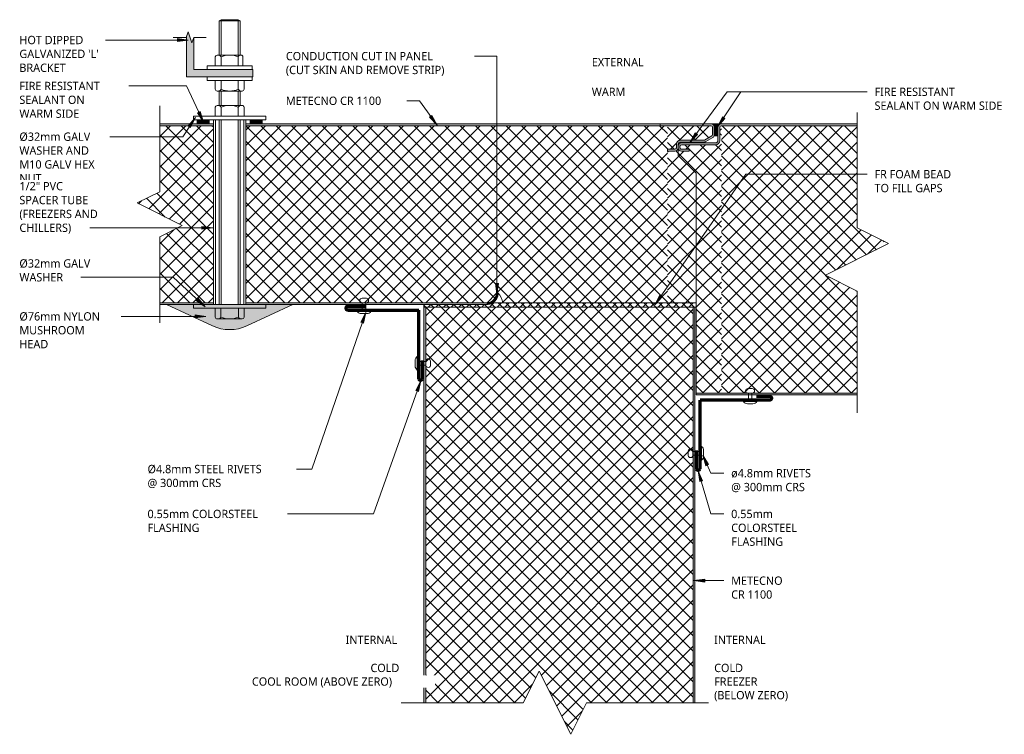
# Model space of a CAD drawing. Header units: millimetres. Extents: x 8 to 553, y -185 to 211.
import ezdxf

# ---------------------------------------------------------------- set-up
doc = ezdxf.new("R2010")
doc.units = ezdxf.units.MM
for name, color, linetype, lineweight in [('A-DETL', 90, 'Continuous', 13), ('A-DETL-GENF', 92, 'Continuous', 13), ('G-ANNO-TEXT', 231, 'Continuous', 9)]:
    doc.layers.add(name, color=color, linetype=linetype, lineweight=lineweight)
doc.styles.add('Yu Gothic', font='Yu Gothic.ttf', dxfattribs={"height": 4.6})
doc.styles.add('Yu Gothic_B', font='Yu Gothic.ttf', dxfattribs={"height": 4.6})
pattern_1 = [(45, (0, 0), (-4.24264, 4.24264), []), (135, (0, 0), (-4.24264, -4.24264), [])]

# ---------------------------------------------------------------- blocks, each defined once
blk = doc.blocks.new('Fridge Freezer Panel_Horizontal Section - 100mm-6000113-15 COOLROOM _ FREEZER CONNECTION 01')
at = {"layer": 'A-DETL-GENF'}
h = blk.add_hatch(dxfattribs=at)
h.set_pattern_fill('FP_1', color=256, style=0, pattern_type=2)
h.set_pattern_definition([(45, (39.206, -52.96), (-4.24264, 4.24264), []), (135, (39.206, -52.96), (-4.24264, -4.24264), [])])
h.paths.add_polyline_path([(154.36, 1), (154.36, 99), (124.6, 99), (124.6, 62.5), (112.1, 56.25), (137.1, 43.75), (124.6, 37.5), (124.6, 1)])
h = blk.add_hatch(color=256, dxfattribs=at)
h.paths.add_polyline_path([(154.36, 0), (154.36, 1), (124.6, 1), (124.6, 0), (153.88, 0)])
h.paths.add_polyline_path([(154.36, 99), (154.36, 100), (124.6, 100), (124.6, 99)])
for p, q in [((154.36, 100), (124.6, 100)), ((124.6, 99), (154.36, 99)), ((154.36, 100), (154.36, 0)), ((154.36, 1), (124.6, 1)), ((124.6, 0), (128.35, 0))]:
    blk.add_line(p, q, dxfattribs=at)
blk = doc.blocks.new('Fridge Freezer Panel_Horizontal Section - 100mm-6000110-15 COOLROOM _ FREEZER CONNECTION 01')
at = {"layer": 'A-DETL-GENF'}
h = blk.add_hatch(dxfattribs=at)
h.set_pattern_fill('FP_2', color=256, style=0, pattern_type=2)
h.set_pattern_definition([(225, (366.403, 52.96), (4.24264, -4.24264), []), (315, (366.403, 52.96), (4.24264, 4.24264), [])])
h.paths.add_polyline_path([(233.39, -1), (99.99, -1), (98.63, -1.18), (97.35, -1.71), (96.25, -2.55), (95.41, -3.65), (94.88, -4.93), (94.7, -6.3), (93.7, -6.3), (92.42, -4.67), (91.59, -2.95), (91.14, -1), (0, -1), (0, -99), (233.39, -99)])
h.paths.add_polyline_path([(96.65, -1), (96.64, -1), (95.54, -1.85), (94.54, -3.15), (94.54, -3.15), (95.55, -1.84), (96.64, -1)])
h = blk.add_hatch(color=256, dxfattribs=at)
h.paths.add_polyline_path([(233.39, 0), (100, 0), (100, -1), (233.39, -1)])
h.paths.add_polyline_path([(100, 0), (99.96, 0), (99.14, -0.11)])
h.paths.add_polyline_path([(98.14, -0.31), (98.13, -0.31), (97.8, -0.45)])
h.paths.add_polyline_path([(96.76, -0.91), (96.75, -0.92), (96.65, -1)])
h.paths.add_polyline_path([(233.39, -99), (4.01, -99), (4.01, -100), (233.39, -100)])
blk.add_hatch(color=256, dxfattribs=at).paths.add_polyline_path([(100, 0), (98.4, -0.23), (98.14, -0.31), (96.86, -0.86), (96.76, -0.91), (95.54, -1.85), (94.54, -3.15), (93.91, -4.67), (93.7, -6.3), (94.7, -6.3), (94.88, -4.93), (95.41, -3.65), (96.25, -2.55), (97.35, -1.71), (98.63, -1.18), (100, -1), (100, -0.11)])
for p, q in [((207.26, 0), (134.76, 0)), ((233.39, -100), (233.39, 0)), ((100, -1), (233.39, -1)), ((93.7, -6.3), (94.7, -6.3)), ((233.39, -99), (4.01, -99)), ((4.01, -100), (233.39, -100))]:
    blk.add_line(p, q, dxfattribs=at)
for centre, radius, start, end in [((100, 0), 8.92, 186.466, 225.0071), ((100, -6.3), 6.3, 122.9573, 180), ((100, -6.3), 5.3, 90, 180), ((100, -6.3), 6.3, 107.2523, 120)]:
    blk.add_arc(centre, radius, start, end, dxfattribs=at)
blk = doc.blocks.new('Break Line _M_ - Break Line _M_-5989149-15 COOLROOM _ FREEZER CONNECTION 01')
at = {"layer": 'A-DETL-GENF'}
for p, q in [((6.25, 12.5), (-6.25, -12.5)), ((12.5, 0), (6.25, 12.5)), ((-12.5, 0), (-60, 0)), ((-6.25, -12.5), (-12.5, 0)), ((60, 0), (12.5, 0))]:
    blk.add_line(p, q, dxfattribs=at)
blk = doc.blocks.new('Fridge Freezer Panel_Horizontal Section - 150mm-6000111-15 COOLROOM _ FREEZER CONNECTION 01')
at = {"layer": 'A-DETL-GENF'}
h = blk.add_hatch(dxfattribs=at)
h.set_pattern_fill('FP_3', color=256, style=0, pattern_type=2)
h.set_pattern_definition([(315, (193.415, 231.641), (4.24264, 4.24264), []), (45, (193.415, 231.641), (-4.24264, 4.24264), [])])
h.paths.add_polyline_path([(8.5, -81.25), (26, -90), (26, -149), (245, -149), (245, -1), (26, -1), (26, -55), (43.5, -63.75), (26, -72.5)])
h = blk.add_hatch(color=256, dxfattribs=at)
h.paths.add_polyline_path([(26, -150), (245, -150), (245, -149), (26, -149), (26, -149.89)])
h.paths.add_polyline_path([(26, -0.89), (26, -1), (245, -1), (245, 0), (26, 0)])
for p, q in [((245, 0), (26, 0)), ((26, -1), (245, -1)), ((245, -149), (26, -149)), ((26, -150), (245, -150))]:
    blk.add_line(p, q, dxfattribs=at)
blk = doc.blocks.new('Break Line _M_ - Break Line _M_-5989418-15 COOLROOM _ FREEZER CONNECTION 01')
at = {"layer": 'A-DETL-GENF'}
for p, q in [((-17.5, 0), (-8.75, 17.5)), ((-8.75, 17.5), (8.75, -17.5)), ((-85, 0), (-17.5, 0)), ((8.75, -17.5), (17.5, 0)), ((17.5, 0), (85, 0))]:
    blk.add_line(p, q, dxfattribs=at)
blk = doc.blocks.new('Fridge Freezer Panel_Horizontal Section - 150mm-6000112-15 COOLROOM _ FREEZER CONNECTION 01')
at = {"layer": 'A-DETL-GENF'}
h = blk.add_hatch(dxfattribs=at)
h.set_pattern_fill('FP_5', color=256, style=0, pattern_type=2)
h.set_pattern_definition([(225, (486.379, 152.96), (4.24264, -4.24264), []), (315, (486.379, 152.96), (4.24264, 4.24264), [])])
h.paths.add_polyline_path([(90, 149), (14.99, 149), (14.99, 92.5), (32.49, 83.75), (0, 67.51), (0, 64.99), (14.99, 57.5), (14.99, 1), (90, 1), (90, 92.5)])
h = blk.add_hatch(color=256, dxfattribs=at)
h.paths.add_polyline_path([(14.99, 150), (14.99, 149), (90, 149), (90, 150)])
h.paths.add_polyline_path([(14.99, 1), (14.99, 0), (90, 0), (90, 1), (64.91, 1)])
for p, q in [((90, 150), (14.99, 150)), ((14.99, 149), (90, 149)), ((90, 1), (14.99, 1)), ((14.99, 0), (90, 0))]:
    blk.add_line(p, q, dxfattribs=at)
blk = doc.blocks.new('Break Line _M_ - Break Line _M_-5986945-15 COOLROOM _ FREEZER CONNECTION 01')
at = {"layer": 'A-DETL-GENF'}
for p, q in [((-17.5, 0), (-8.75, 17.5)), ((-8.75, 17.5), (8.75, -17.5)), ((-81.4, 0), (-17.5, 0)), ((8.75, -17.5), (17.5, 0)), ((17.5, 0), (85, 0))]:
    blk.add_line(p, q, dxfattribs=at)
blk = doc.blocks.new('Pop Rivets - Rivet-5986816-15 COOLROOM _ FREEZER CONNECTION 01')
at = {"layer": 'A-DETL-GENF'}
for p, q in [((3.77, 0), (-3.77, 0)), ((-1.5, 1.16), (1.5, 1.16)), ((-1, -4.83), (-1, 0)), ((1, -4.83), (1, 0)), ((1.17, -4.83), (-1.24, -4.83)), ((-1.24, -7.33), (1.17, -7.33))]:
    blk.add_line(p, q, dxfattribs=at)
for centre, radius, start, end in [((-1.5, -1.65), 2.8, 90, 144), ((1.5, -1.65), 2.8, 36, 90), ((-1.24, -6.08), 1.25, 90, 270), ((1.17, -6.08), 1.25, 270, 90)]:
    blk.add_arc(centre, radius, start, end, dxfattribs=at)
blk = doc.blocks.new('Pop Rivets - Rivet-5986817-15 COOLROOM _ FREEZER CONNECTION 01')
at = {"layer": 'A-DETL-GENF'}
for p, q in [((-1.24, 7.35), (1.17, 7.35)), ((1.17, 4.85), (-1.24, 4.85)), ((-1, 4.85), (-1, 0)), ((1, 4.85), (1, 0)), ((3.77, 0), (-3.77, 0)), ((-1.5, -1.16), (1.5, -1.16))]:
    blk.add_line(p, q, dxfattribs=at)
for centre, radius, start, end in [((-1.24, 6.1), 1.25, 90, 270), ((1.17, 6.1), 1.25, 270, 90), ((-1.5, 1.65), 2.8, 216, 270), ((1.5, 1.65), 2.8, 270, 324)]:
    blk.add_arc(centre, radius, start, end, dxfattribs=at)
blk = doc.blocks.new('Pop Rivets - Rivet-5986813-15 COOLROOM _ FREEZER CONNECTION 01')
at = {"layer": 'A-DETL-GENF'}
for p, q in [((3.77, 0), (-3.77, 0)), ((-1.5, 1.16), (1.5, 1.16)), ((-1, -4.8), (-1, 0)), ((1, -4.8), (1, 0)), ((1.17, -4.8), (-1.24, -4.8)), ((-1.24, -7.3), (1.17, -7.3))]:
    blk.add_line(p, q, dxfattribs=at)
for centre, radius, start, end in [((-1.5, -1.65), 2.8, 90, 144), ((1.5, -1.65), 2.8, 36, 90), ((-1.24, -6.05), 1.25, 90, 270), ((1.17, -6.05), 1.25, 270, 90)]:
    blk.add_arc(centre, radius, start, end, dxfattribs=at)
blk = doc.blocks.new('Pop Rivets - Rivet-6066246-15 COOLROOM _ FREEZER CONNECTION 01')
at = {"layer": 'A-DETL-GENF'}
for p, q in [((-1.24, 7.21), (1.17, 7.21)), ((1.17, 4.71), (-1.24, 4.71)), ((-1, 4.71), (-1, 0)), ((1, 4.71), (1, 0)), ((3.77, 0), (-3.77, 0)), ((-1.5, -1.16), (1.5, -1.16))]:
    blk.add_line(p, q, dxfattribs=at)
for centre, radius, start, end in [((-1.24, 5.96), 1.25, 90, 270), ((1.17, 5.96), 1.25, 270, 90), ((-1.5, 1.65), 2.8, 216, 270), ((1.5, 1.65), 2.8, 270, 324)]:
    blk.add_arc(centre, radius, start, end, dxfattribs=at)
blk = doc.blocks.new('Nylon Mushroom Head with 40mm Washer and M10 ZP Hex Nut - Nylon Mushroom Head plus-5989311-15 COOLROOM _ FREEZER CONNECTION 01')
at = {"layer": 'A-DETL-GENF'}
for p, q in [((-128.09, 11.68), (-128.09, -28.32)), ((-126.15, 11.68), (-128.09, 11.68)), ((-126.15, -28.32), (-126.15, 11.68)), ((-23.87, 11.68), (-23.87, -28.32)), ((-21.77, 11.68), (-23.87, 11.68)), ((-21.77, -28.32), (-21.77, 11.68)), ((-23.87, 0.56), (-126.15, 0.56)), ((-2.1, -20.82), (-2.1, 4.18)), ((-2.1, 4.18), (0, 4.18)), ((6.1, 4.18), (4, 4.18)), ((6.1, -20.82), (6.1, 4.18)), ((-134.09, -1.32), (-134.09, -15.32)), ((-128.09, -0.32), (-133.09, -0.32)), ((-128.09, -3.51), (-133.09, -3.51)), ((-23.87, -0.44), (-126.15, -0.44)), ((-23.87, -2.51), (-126.15, -2.51)), ((-23.87, -3.56), (-126.15, -3.56)), ((-21.77, -0.32), (-16.93, -0.32)), ((-16.93, -3.56), (-21.77, -3.56)), ((-15.93, -1.32), (-15.93, -15.32)), ((-7.94, -2.51), (-15.93, -2.51)), ((-7.94, -3.56), (-15.93, -3.56)), ((-7.94, -1.32), (-7.94, -15.32)), ((-2.1, -0.32), (-6.94, -0.32)), ((-6.94, -3.56), (-2.1, -3.56)), ((6.1, -0.32), (10.94, -0.32)), ((10.94, -3.55), (6.1, -3.55)), ((11.94, -1.32), (11.94, -14.69)), ((11.94, -2.51), (30.87, -2.51)), ((31.57, -3.55), (11.94, -3.55)), ((30.87, -2.51), (30.87, -14.12)), ((30.87, -2.51), (31.57, -3.55)), ((31.57, -13.08), (31.57, -3.55)), ((-128.09, -13.12), (-133.09, -13.12)), ((-128.09, -16.32), (-133.09, -16.32)), ((-23.87, -13.08), (-126.15, -13.08)), ((-23.87, -14.12), (-126.15, -14.12)), ((-23.87, -16.19), (-126.15, -16.19)), ((-16.93, -13.08), (-21.77, -13.08)), ((-21.77, -16.32), (-16.93, -16.32)), ((-7.94, -13.08), (-15.93, -13.08)), ((-7.94, -14.12), (-15.93, -14.12)), ((-6.94, -13.08), (-2.1, -13.08)), ((-2.1, -16.32), (-6.94, -16.32)), ((10.94, -13.08), (6.1, -13.08)), ((6.1, -15.69), (10.94, -15.69)), ((11.94, -13.08), (31.57, -13.08)), ((11.94, -14.12), (30.87, -14.12)), ((30.87, -14.12), (31.57, -13.08)), ((-126.15, -17.19), (-23.87, -17.19)), ((0, -20.82), (-2.1, -20.82)), ((4, -20.82), (6.1, -20.82)), ((-128.09, -28.32), (-126.15, -28.32)), ((-23.87, -28.32), (-21.77, -28.32))]:
    blk.add_line(p, q, dxfattribs=at)
for centre, radius, start, end in [((-122.14, -8.32), 11.95, 156.2897, 203.7103), ((-133.09, -1.32), 1, 90, 180), ((-132.32, -1.91), 1.77, 176.2048, 244.3138), ((-16.93, -1.32), 1, 0, 90), ((-17.74, -1.94), 1.81, 296.6364, 1.2653), ((-27.64, -8.32), 11.72, 336.0389, 23.9611), ((-6.94, -1.32), 1, 90, 180), ((-6.13, -1.94), 1.81, 176.9207, 243.4748), ((3.88, -8.32), 11.82, 156.2615, 203.7385), ((10.94, -1.32), 1, 360, 90), ((10.16, -1.94), 1.79, 295.5472, 8.5361), ((0.09, -8.32), 11.85, 336.2919, 23.7081), ((-132.33, -14.72), 1.77, 115.4396, 185.6812), ((-133.09, -15.32), 1, 180, 270), ((-17.74, -14.7), 1.81, 359.5637, 63.3436), ((-16.93, -15.32), 1, 270, 0), ((-6.12, -14.7), 1.81, 116.6541, 180.5952), ((-6.94, -15.32), 1, 180, 270), ((10.6, -14.39), 1.35, 352.2375, 75.5566), ((10.94, -14.69), 1, 270, 0)]:
    blk.add_arc(centre, radius, start, end, dxfattribs=at)
blk = doc.blocks.new('Break Line _M_ - Break Line _M_-5881935-15 COOLROOM _ FREEZER CONNECTION 01')
at = {"layer": 'A-DETL-GENF'}
for p, q in [((-9.32, 0), (-2.06, 0)), ((-2.06, 0), (-1.03, 3.04)), ((-1.03, 3.04), (1.03, -3.04)), ((1.03, -3.04), (2.06, 0)), ((2.06, 0), (8.92, 0))]:
    blk.add_line(p, q, dxfattribs=at)

msp = doc.modelspace()

# ---------------------------------------------------------------- hatches: boundary and pattern name
at = {"layer": 'A-DETL-GENF'}
for color, points in [(9, [(137.02, 179.11), (137.02, 183.11), (104.32, 183.11), (104.32, 200.91), (104.26, 200.91), (103.23, 197.87), (101.17, 203.95), (100.32, 201.46), (100.32, 179.11), (120.74, 179.11)]), (9, [(112.86, 153.04), (112.86, 155.04), (106.16, 155.04), (106.16, 153.04)]), (9, [(142.12, 153.04), (142.12, 155.04), (135.42, 155.04), (135.42, 153.04)]), (8, [(366.39, 137.96), (370.59, 137.96), (371.06, 138.02), (371.49, 138.2), (371.86, 138.49), (372.15, 138.86), (372.33, 139.3), (372.39, 139.77), (372.39, 141.76), (372.43, 142.07), (372.6, 142.42), (372.79, 142.65), (372.99, 142.8), (373.28, 142.92), (373.59, 142.96), (386.71, 142.96), (387.18, 143.02), (387.61, 143.2), (391.49, 145.44), (391.86, 145.73), (392.15, 146.1), (392.33, 146.53), (392.39, 147), (392.39, 151.16), (392.33, 151.63), (392.15, 152.06), (391.86, 152.43), (391.49, 152.72), (391.06, 152.9), (390.59, 152.96), (362.39, 152.96), (362.39, 151.96), (390.59, 151.96), (390.8, 151.93), (390.99, 151.85), (391.16, 151.73), (391.28, 151.56), (391.36, 151.37), (391.39, 151.16), (391.39, 147), (391.36, 146.79), (391.28, 146.6), (391.16, 146.43), (390.99, 146.31), (386.93, 143.96), (373.59, 143.96), (373.02, 143.89), (372.49, 143.67), (372.03, 143.32), (371.68, 142.86), (371.46, 142.33), (371.39, 141.76), (371.39, 139.76), (371.36, 139.55), (371.28, 139.36), (371.16, 139.2), (370.99, 139.07), (370.8, 138.99), (370.59, 138.96), (366.39, 138.96)]), (8, [(378.39, 137.96), (378.39, 138.96), (374.19, 138.96), (373.98, 138.99), (373.79, 139.07), (373.62, 139.19), (373.47, 139.43), (373.41, 139.55), (373.39, 139.76), (373.39, 140.66), (373.41, 140.87), (373.49, 141.06), (373.62, 141.23), (373.79, 141.35), (373.98, 141.43), (374.19, 141.46), (393.19, 141.46), (393.76, 141.54), (394.29, 141.76), (394.74, 142.1), (395.09, 142.56), (395.31, 143.09), (395.39, 143.66), (395.39, 151.16), (395.41, 151.37), (395.49, 151.56), (395.62, 151.73), (395.79, 151.85), (395.98, 151.93), (396.19, 151.96), (396.38, 151.96), (396.38, 152.96), (396.19, 152.96), (395.72, 152.9), (395.29, 152.72), (394.91, 152.43), (394.63, 152.06), (394.45, 151.63), (394.39, 151.16), (394.39, 143.66), (394.35, 143.35), (394.23, 143.06), (394.04, 142.81), (393.79, 142.62), (393.5, 142.5), (393.19, 142.46), (374.19, 142.46), (373.72, 142.4), (373.29, 142.22), (372.91, 141.93), (372.6, 141.49), (372.45, 141.13), (372.39, 140.66), (372.39, 139.76), (372.45, 139.29), (372.63, 138.86), (372.91, 138.49), (373.29, 138.2), (373.72, 138.02), (374.19, 137.96), (376.36, 137.96)]), (9, [(394.39, 146.42), (394.39, 151.16), (394.45, 151.63), (394.63, 152.06), (394.91, 152.43), (395.29, 152.72), (395.72, 152.9), (396.19, 152.96), (390.59, 152.96), (391.06, 152.9), (391.49, 152.72), (391.86, 152.43), (392.15, 152.06), (392.34, 151.56), (392.39, 151.16), (392.39, 146.42)]), (9, [(376.36, 142.46), (387.4, 142.46), (387.4, 143.12), (387.18, 143.02), (386.71, 142.96), (373.42, 142.94), (373.42, 142.46), (374.19, 142.46)]), (9, [(124.14, 39.1), (126.58, 39.23), (128.99, 39.62), (131.33, 40.27), (133.61, 41.18), (159.14, 52.96), (89.14, 52.96), (114.67, 41.18), (116.95, 40.27), (119.29, 39.62), (121.7, 39.23)]), (8, [(382.39, 2.96), (396.38, 2.96), (396.38, 3.96), (382.39, 3.96)])]:
    msp.add_hatch(color=color, dxfattribs=at).paths.add_polyline_path(points)
h = msp.add_hatch(dxfattribs=at)
h.set_pattern_fill('FP_4', color=253, style=0, pattern_type=2)
h.set_pattern_definition(pattern_1)
h.paths.add_polyline_path([(382.39, 53.96), (382.39, 125.64), (372.39, 135.56), (372.39, 139.73), (372.33, 139.29), (372.15, 138.86), (371.86, 138.49), (371.49, 138.2), (371.06, 138.02), (370.59, 137.96), (366.4, 137.95), (366.4, 53.96), (382.39, 53.96)])
h.paths.add_polyline_path([(366.4, 138.96), (370.6, 138.96), (370.8, 138.99), (371.06, 139.12), (371.16, 139.2), (371.31, 139.43), (371.36, 139.55), (371.39, 139.76), (371.39, 141.87), (371.49, 142.42), (371.72, 142.92), (372.07, 143.36), (372.52, 143.68), (373.04, 143.89), (373.59, 143.96), (386.93, 143.96), (390.99, 146.31), (391.16, 146.43), (391.28, 146.6), (391.36, 146.79), (391.39, 147), (391.39, 151.16), (391.34, 151.43), (391.23, 151.63), (391.09, 151.77), (390.92, 151.88), (390.72, 151.94), (390.59, 151.96), (366.4, 151.96), (366.4, 138.97)])
h = msp.add_hatch(dxfattribs=at)
h.set_pattern_fill('FP_4', color=253, style=0, pattern_type=2)
h.set_pattern_definition(pattern_1)
h.paths.add_polyline_path([(382.39, 3.96), (396.38, 3.96), (396.38, 151.96), (396.19, 151.96), (395.98, 151.93), (395.79, 151.85), (395.62, 151.73), (395.49, 151.56), (395.41, 151.37), (395.39, 151.16), (395.39, 143.66), (395.3, 143.06), (395.09, 142.56), (394.74, 142.1), (394.29, 141.75), (393.76, 141.53), (393.19, 141.46), (374.19, 141.46), (373.98, 141.43), (373.72, 141.3), (373.62, 141.23), (373.49, 141.06), (373.41, 140.87), (373.39, 140.66), (373.39, 139.76), (373.43, 139.51), (373.54, 139.29), (373.65, 139.17), (373.81, 139.06), (373.99, 138.99), (374.19, 138.96), (378.39, 138.96), (378.39, 137.96), (374.18, 137.96), (373.72, 138.02), (373.29, 138.2), (372.91, 138.49), (372.6, 138.93), (372.44, 139.36), (372.39, 139.66), (372.39, 135.56), (382.39, 125.64), (382.39, 51.59)])
h = msp.add_hatch(dxfattribs=at)
h.set_pattern_fill('FP_6', color=252, style=0, pattern_type=2)
h.set_pattern_definition([(45, (0, 0), (-2.12132, 2.12132), []), (135, (0, 0), (-2.12132, -2.12132), [])])
h.paths.add_polyline_path([(382.39, 51.59), (382.39, 53.96), (269.81, 53.96), (268.75, 53.41), (267.6, 53.07), (266.4, 52.96), (231.64, 52.96), (231.64, 51.59), (361.32, 51.59)])
at = {"layer": 'G-ANNO-TEXT'}
for points in [[(101.17, 199.43), (95.17, 200.22), (95.17, 198.64)], [(109.6, 154.02), (107.77, 159.79), (106.34, 159.12)], [(105.15, 156.52), (101.2, 151.93), (102.52, 151.07)], [(239, 152.36), (236.1, 157.67), (234.82, 156.74)], [(394.19, 151.45), (398.18, 156), (396.87, 156.88)], [(378.89, 142.66), (383.07, 147.04), (381.79, 147.97)], [(114.75, 95.49), (108.75, 96.28), (108.75, 94.7)], [(272.09, 58.67), (272.88, 64.67), (271.3, 64.67)], [(110.65, 51.81), (106.75, 56.44), (105.68, 55.27)], [(359.47, 52.77), (363.54, 57.25), (362.24, 58.15)], [(111.03, 46.44), (105.03, 47.23), (105.03, 45.65)], [(199.52, 48.6), (196.81, 43.19), (198.3, 42.67)], [(230, 10.8), (227.25, 5.41), (228.74, 4.88)], [(386.02, -30.46), (387.71, -36.27), (389.16, -35.63)], [(383.49, -39.04), (384.39, -45.02), (385.91, -44.58)], [(381.12, -99.86), (387.12, -100.65), (387.12, -99.07)]]:
    msp.add_hatch(color=7, dxfattribs=at).paths.add_polyline_path(points)

# ---------------------------------------------------------------- linework, layer by layer
at = {"layer": 'A-DETL'}
for p, q in [((100.32, 201.46), (100.32, 179.11)), ((104.32, 183.11), (104.32, 200.91)), ((137.02, 183.11), (104.32, 183.11)), ((137.02, 179.11), (137.02, 183.11)), ((100.32, 179.11), (137.02, 179.11)), ((112.86, 155.04), (106.16, 155.04)), ((106.16, 155.04), (106.16, 153.04)), ((106.16, 153.04), (112.86, 153.04)), ((112.86, 153.04), (112.86, 155.04)), ((135.42, 155.04), (135.42, 153.04)), ((142.12, 155.04), (135.42, 155.04)), ((135.42, 153.04), (142.12, 153.04)), ((142.12, 153.04), (142.12, 155.04)), ((390.59, 152.96), (362.39, 152.96)), ((362.39, 152.96), (362.39, 151.96)), ((396.19, 152.96), (390.59, 152.96)), ((396.38, 152.96), (396.19, 152.96)), ((362.39, 151.96), (390.59, 151.96)), ((391.39, 151.16), (391.39, 147)), ((392.39, 147), (392.39, 151.16)), ((394.39, 151.16), (394.39, 143.66)), ((395.39, 143.66), (395.39, 151.16)), ((395.39, 151.16), (395.39, 143.66)), ((396.19, 151.96), (396.38, 151.96)), ((396.38, 151.96), (396.19, 151.96)), ((371.39, 141.76), (371.39, 139.76)), ((372.39, 140.66), (372.39, 141.76)), ((373.42, 142.94), (373.42, 142.46)), ((373.42, 142.46), (374.19, 142.46)), ((386.93, 143.96), (373.59, 143.96)), ((373.59, 142.96), (386.71, 142.96)), ((393.19, 142.46), (374.19, 142.46)), ((390.99, 146.31), (386.93, 143.96)), ((387.4, 142.46), (387.4, 143.12)), ((387.61, 143.2), (391.49, 145.44)), ((392.39, 147), (392.39, 146.42)), ((392.39, 146.42), (394.39, 146.42)), ((370.59, 138.96), (366.39, 138.96)), ((366.39, 138.96), (366.39, 137.96)), ((366.39, 137.96), (370.59, 137.96)), ((372.39, 140.66), (372.39, 139.76)), ((372.39, 139.66), (372.39, 135.56)), ((373.39, 139.76), (373.39, 140.66)), ((373.39, 140.66), (373.39, 139.76)), ((374.19, 141.46), (393.19, 141.46)), ((393.19, 141.46), (374.19, 141.46)), ((378.39, 138.96), (374.19, 138.96)), ((374.19, 138.96), (378.39, 138.96)), ((374.19, 137.96), (378.39, 137.96)), ((378.39, 137.96), (374.19, 137.96)), ((378.39, 137.96), (378.39, 138.96)), ((378.39, 138.96), (378.39, 137.96)), ((372.39, 135.56), (382.39, 125.64)), ((382.39, 125.64), (382.39, 53.96)), ((89.14, 52.96), (114.67, 41.18)), ((159.14, 52.96), (89.14, 52.96)), ((133.61, 41.18), (159.14, 52.96)), ((266.4, 52.96), (231.64, 52.96)), ((231.64, 52.96), (231.64, 51.59)), ((231.64, 51.59), (382.39, 51.59)), ((382.39, 53.96), (269.81, 53.96)), ((382.39, 51.59), (382.39, 53.96)), ((382.39, 51.59), (382.39, 3.96)), ((382.39, 3.96), (382.39, 2.96)), ((396.38, 3.96), (382.39, 3.96)), ((382.39, 3.96), (396.38, 3.96)), ((382.39, 2.96), (396.38, 2.96))]:
    msp.add_line(p, q, dxfattribs=at)
at = {"layer": 'A-DETL', "lineweight": 70}
for p, q in [((189.39, 51.96), (199.39, 51.96)), ((189.39, 49.95), (228.79, 49.95)), ((228.79, 11.96), (228.79, 49.95)), ((230.79, 11.96), (230.79, 21.96)), ((384.49, -37.89), (384.49, 0.11)), ((423.24, 0.11), (384.49, 0.11)), ((423.24, 2.11), (415.74, 2.11)), ((382.49, -37.89), (382.49, -27.89))]:
    msp.add_line(p, q, dxfattribs=at)
at = {"layer": 'A-DETL'}
for centre, radius, start, end in [((390.59, 151.16), 1.8, 360, 90), ((396.19, 151.16), 1.8, 90, 180), ((390.59, 151.16), 0.8, 0, 90), ((396.19, 151.16), 0.8, 90, 180), ((396.19, 151.16), 0.8, 90, 180), ((373.59, 141.76), 2.2, 90, 180), ((373.59, 141.76), 1.2, 90, 180), ((374.19, 140.66), 1.8, 90, 180), ((386.71, 144.76), 1.8, 270, 300), ((390.59, 147), 0.8, 300, 0), ((390.59, 147), 1.8, 300, 0), ((393.19, 143.66), 1.2, 270, 0), ((393.19, 143.66), 2.2, 270, 360), ((393.19, 143.66), 2.2, 270, 360), ((370.59, 139.76), 0.8, 270, 0), ((370.59, 139.76), 1.8, 270, 359.9752), ((374.19, 139.76), 1.8, 180, 270), ((374.19, 139.76), 1.8, 183.1644, 270), ((374.19, 140.66), 0.8, 90, 180), ((374.19, 140.66), 0.8, 90, 180), ((374.19, 139.76), 0.8, 180, 270), ((374.19, 139.76), 0.8, 179.9266, 270), ((266.4, 59.27), 6.31, 270, 302.6969), ((124.14, 61.69), 22.6, 245.2249, 294.7751)]:
    msp.add_arc(centre, radius, start, end, dxfattribs=at)
at = {"layer": 'A-DETL', "lineweight": 70}
for centre, start, end in [((189.39, 50.96), 90, 270), ((229.79, 11.96), 180, 360), ((423.24, 1.11), 270, 90), ((383.49, -37.89), 180, 0)]:
    msp.add_arc(centre, 1, start, end, dxfattribs=at)
at = {"layer": 'G-ANNO-TEXT', "color": 7}
for p, q in [((58.23, 199.43), (50.18, 199.43)), ((101.17, 199.43), (58.23, 199.43)), ((101.17, 199.43), (95.17, 200.22)), ((95.17, 200.22), (95.17, 198.64)), ((95.17, 198.64), (101.17, 199.43)), ((253.9, 190.52), (244.35, 190.52)), ((272.09, 190.52), (253.9, 190.52)), ((272.09, 58.67), (272.09, 190.52)), ((67.54, 174), (60.76, 174)), ((100.22, 174), (67.54, 174)), ((109.6, 154.02), (100.22, 174)), ((378.89, 142.66), (399.41, 170.77)), ((394.19, 151.45), (407.09, 170.77)), ((399.41, 170.77), (477, 170.77)), ((407.09, 170.77), (477, 170.77)), ((215.67, 165.8), (213.53, 165.8)), ((229.18, 165.8), (215.67, 165.8)), ((239, 152.36), (229.18, 165.8)), ((107.77, 159.79), (106.34, 159.12)), ((106.34, 159.12), (109.6, 154.02)), ((109.6, 154.02), (107.77, 159.79)), ((105.15, 156.52), (98.2, 145.92)), ((105.15, 156.52), (101.2, 151.93)), ((102.52, 151.07), (105.15, 156.52)), ((236.1, 157.67), (234.82, 156.74)), ((234.82, 156.74), (239, 152.36)), ((239, 152.36), (236.1, 157.67)), ((396.87, 156.88), (394.19, 151.45)), ((394.19, 151.45), (398.18, 156)), ((398.18, 156), (396.87, 156.88)), ((101.2, 151.93), (102.52, 151.07)), ((381.79, 147.97), (378.89, 142.66)), ((383.07, 147.04), (381.79, 147.97)), ((62.11, 145.92), (52.16, 145.92)), ((98.2, 145.92), (62.11, 145.92)), ((378.89, 142.66), (383.07, 147.04)), ((359.47, 52.77), (409.81, 125.15)), ((409.81, 125.15), (477, 125.15)), ((59.98, 95.49), (42.9, 95.49)), ((114.75, 95.49), (59.98, 95.49)), ((114.75, 95.49), (108.75, 96.28)), ((108.75, 96.28), (108.75, 94.7)), ((108.75, 94.7), (114.75, 95.49)), ((57.84, 68.09), (38.8, 68.09)), ((92.81, 68.09), (57.84, 68.09)), ((110.65, 51.81), (92.81, 68.09)), ((272.88, 64.67), (271.3, 64.67)), ((271.3, 64.67), (272.09, 58.67)), ((272.09, 58.67), (272.88, 64.67)), ((106.75, 56.44), (105.68, 55.27)), ((105.68, 55.27), (110.65, 51.81)), ((110.65, 51.81), (106.75, 56.44)), ((362.24, 58.15), (359.47, 52.77)), ((359.47, 52.77), (363.54, 57.25)), ((363.54, 57.25), (362.24, 58.15)), ((60.23, 46.44), (57.32, 46.44)), ((111.03, 46.44), (60.23, 46.44)), ((111.03, 46.44), (105.03, 47.23)), ((105.03, 47.23), (105.03, 45.65)), ((105.03, 45.65), (111.03, 46.44)), ((199.52, 48.6), (169.53, -38.07)), ((199.52, 48.6), (196.81, 43.19)), ((198.3, 42.67), (199.52, 48.6)), ((196.81, 43.19), (198.3, 42.67)), ((230, 10.8), (203.83, -62.92)), ((230, 10.8), (227.25, 5.41)), ((228.74, 4.88), (230, 10.8)), ((227.25, 5.41), (228.74, 4.88)), ((386.02, -30.46), (387.71, -36.27)), ((389.16, -35.63), (386.02, -30.46)), ((386.02, -30.46), (390.38, -40.36)), ((149.97, -38.07), (149.79, -38.07)), ((169.53, -38.07), (149.97, -38.07)), ((387.71, -36.27), (389.16, -35.63)), ((383.49, -39.04), (384.39, -45.02)), ((385.91, -44.58), (383.49, -39.04)), ((383.49, -39.04), (390.38, -62.92)), ((390.38, -40.36), (397.66, -40.36)), ((384.39, -45.02), (385.91, -44.58)), ((145.69, -62.92), (145.69, -62.92)), ((203.83, -62.92), (145.69, -62.92)), ((390.38, -62.92), (397.66, -62.92)), ((387.12, -99.07), (381.12, -99.86)), ((381.12, -99.86), (387.12, -100.65)), ((381.12, -99.86), (397.66, -99.86)), ((387.12, -100.65), (387.12, -99.07))]:
    msp.add_line(p, q, dxfattribs=at)

# ---------------------------------------------------------------- block references
at = {"layer": 'A-DETL-GENF'}
for name, p, rotation in [('Nylon Mushroom Head with 40mm Washer and M10 ZP Hex Nut - Nylon Mushroom Head plus-5989311-15 COOLROOM _ FREEZER CONNECTION 01', (115.82, 179.11), 90.0000000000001), ('Break Line _M_ - Break Line _M_-5989149-15 COOLROOM _ FREEZER CONNECTION 01', (85.39, 102.96), 270.0000000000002), ('Break Line _M_ - Break Line _M_-5986945-15 COOLROOM _ FREEZER CONNECTION 01', (471.39, 77.96), 269.9999999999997), ('Fridge Freezer Panel_Horizontal Section - 100mm-6000110-15 COOLROOM _ FREEZER CONNECTION 01', (366.4, 52.96), 180), ('Fridge Freezer Panel_Horizontal Section - 150mm-6000112-15 COOLROOM _ FREEZER CONNECTION 01', (486.38, 152.96), 180), ('Pop Rivets - Rivet-5986816-15 COOLROOM _ FREEZER CONNECTION 01', (198.56, 49.13), 180), ('Fridge Freezer Panel_Horizontal Section - 150mm-6000111-15 COOLROOM _ FREEZER CONNECTION 01', (231.64, -193.41), 90.00000000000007), ('Pop Rivets - Rivet-5986817-15 COOLROOM _ FREEZER CONNECTION 01', (227.95, 20.49), 269.9999999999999), ('Pop Rivets - Rivet-5986813-15 COOLROOM _ FREEZER CONNECTION 01', (385.29, -29.35), 270.0000000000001), ('Break Line _M_ - Break Line _M_-5989418-15 COOLROOM _ FREEZER CONNECTION 01', (304.14, -167.41), 180)]:
    msp.add_blockref(name, p, dxfattribs=dict(at, rotation=rotation))
for name, p in [('Break Line _M_ - Break Line _M_-5881935-15 COOLROOM _ FREEZER CONNECTION 01', (102.2, 200.91)), ('Fridge Freezer Panel_Horizontal Section - 100mm-6000113-15 COOLROOM _ FREEZER CONNECTION 01', (-39.21, 52.96)), ('Pop Rivets - Rivet-6066246-15 COOLROOM _ FREEZER CONNECTION 01', (412.23, -0.75))]:
    msp.add_blockref(name, p, dxfattribs=at)

# ---------------------------------------------------------------- texts
at = {"layer": 'G-ANNO-TEXT', "color": 7, "char_height": 4.6, "attachment_point": 1, "bg_fill": 3, "box_fill_scale": 1.25, "bg_fill_color": 256, "bg_fill_true_color": 13158600, "bg_fill_transparency": 0}
for s, insert, width, style in [('HOT DIPPED ', (7.75, 201.73), 46.4979, 'Yu Gothic'), ("GALVANIZED 'L' ", (7.75, 194.06), 56.2785, 'Yu Gothic'), ('CONDUCTION CUT IN PANEL ', (155.23, 192.82), 103.097, 'Yu Gothic'), ('BRACKET', (7.75, 186.38), 33.3502, 'Yu Gothic'), ('EXTERNAL', (324.58, 189.47), 39.1223, 'Yu Gothic_B'), ('FIRE RESISTANT ', (7.75, 176.3), 59.3249, 'Yu Gothic'), ('WARM', (324.58, 173.07), 23.4093, 'Yu Gothic_B'), ('FIRE RESISTANT ', (481.06, 173.07), 59.3249, 'Yu Gothic'), ('SEALANT ON ', (7.75, 168.63), 47.4599, 'Yu Gothic'), ('METECNO CR 1100', (155.23, 168.1), 65.7384, 'Yu Gothic'), ('WARM SIDE', (7.75, 160.96), 41.3671, 'Yu Gothic'), ('Ø32mm GALV ', (7.75, 148.22), 48.9029, 'Yu Gothic'), ('WASHER AND ', (7.75, 140.55), 50.346, 'Yu Gothic'), ('M10 GALV HEX ', (7.75, 132.88), 54.3544, 'Yu Gothic'), ('NUT', (7.75, 125.2), 15.2321, 'Yu Gothic'), ('Ø32mm GALV ', (7.75, 78.06), 48.9029, 'Yu Gothic'), ('WASHER ', (7.75, 70.39), 32.7088, 'Yu Gothic'), ('Ø76mm NYLON ', (7.75, 48.74), 55.1561, 'Yu Gothic'), ('MUSHROOM ', (7.75, 41.07), 45.8565, 'Yu Gothic'), ('HEAD', (7.75, 33.4), 20.0422, 'Yu Gothic'), ('Ø4.8mm STEEL RIVETS ', (78.66, -35.77), 81.2911, 'Yu Gothic'), ('ø4.8mm RIVETS ', (401.72, -38.06), 55.6371, 'Yu Gothic'), ('@ 300mm CRS', (78.66, -43.44), 49.2236, 'Yu Gothic'), ('@ 300mm CRS', (401.72, -45.74), 49.2236, 'Yu Gothic'), ('0.55mm COLORSTEEL ', (78.66, -60.62), 76.3207, 'Yu Gothic'), ('0.55mm ', (401.72, -60.62), 28.5401, 'Yu Gothic'), ('FLASHING', (78.66, -68.29), 36.0759, 'Yu Gothic'), ('COLORSTEEL ', (401.72, -68.29), 49.0633, 'Yu Gothic'), ('FLASHING', (401.72, -75.96), 36.0759, 'Yu Gothic'), ('METECNO ', (401.72, -97.56), 37.8396, 'Yu Gothic'), ('CR 1100', (401.72, -105.23), 27.8987, 'Yu Gothic'), ('INTERNAL', (188.33, -130.29), 37.3586, 'Yu Gothic_B'), ('INTERNAL', (392.3, -130.29), 37.3586, 'Yu Gothic_B'), ('COLD', (392.3, -145.87), 20.6835, 'Yu Gothic_B'), ('FREEZER ', (392.3, -153.41), 35.2743, 'Yu Gothic_B')]:
    msp.add_mtext(s, dxfattribs=dict(at, insert=insert, width=width, style=style))

# ---------------------------------------------------------------- next in the draw order: texts
for s, insert, width, style in [('(CUT SKIN AND REMOVE STRIP)', (155.23, 185.15), 112.0759, 'Yu Gothic'), ('SEALANT ON WARM SIDE', (481.06, 165.39), 88.827, 'Yu Gothic'), ('FR FOAM BEAD ', (481.06, 127.45), 55.7974, 'Yu Gothic'), ('1/2" PVC ', (7.75, 120.81), 33.0295, 'Yu Gothic'), ('TO FILL GAPS', (481.06, 119.78), 48.2616, 'Yu Gothic'), ('COLD', (202.06, -145.87), 20.6835, 'Yu Gothic_B'), ('(BELOW ZERO)', (392.3, -160.95), 53.8734, 'Yu Gothic_B')]:
    msp.add_mtext(s, dxfattribs=dict(at, insert=insert, width=width, style=style))

# ---------------------------------------------------------------- next in the draw order: texts
for s, insert, width, style in [('SPACER TUBE ', (7.75, 113.13), 51.6287, 'Yu Gothic'), ('COOL ROOM (ABOVE ZERO)', (136.45, -153.41), 100.2109, 'Yu Gothic_B')]:
    msp.add_mtext(s, dxfattribs=dict(at, insert=insert, width=width, style=style))

# ---------------------------------------------------------------- next in the draw order: texts
at = {"layer": 'G-ANNO-TEXT', "color": 7, "insert": (7.75, 105.46), "char_height": 4.6, "width": 58.3628, "attachment_point": 1, "style": 'Yu Gothic', "bg_fill": 3, "box_fill_scale": 1.25, "bg_fill_color": 256, "bg_fill_true_color": 13158600, "bg_fill_transparency": 0}
msp.add_mtext('(FREEZERS AND ', dxfattribs=at)

# ---------------------------------------------------------------- next in the draw order: texts
at = {"layer": 'G-ANNO-TEXT', "color": 7, "insert": (7.75, 97.79), "char_height": 4.6, "width": 37.6793, "attachment_point": 1, "style": 'Yu Gothic', "bg_fill": 3, "box_fill_scale": 1.25, "bg_fill_color": 256, "bg_fill_true_color": 13158600, "bg_fill_transparency": 0}
msp.add_mtext('CHILLERS)', dxfattribs=at)

doc.saveas('drawing.dxf')
